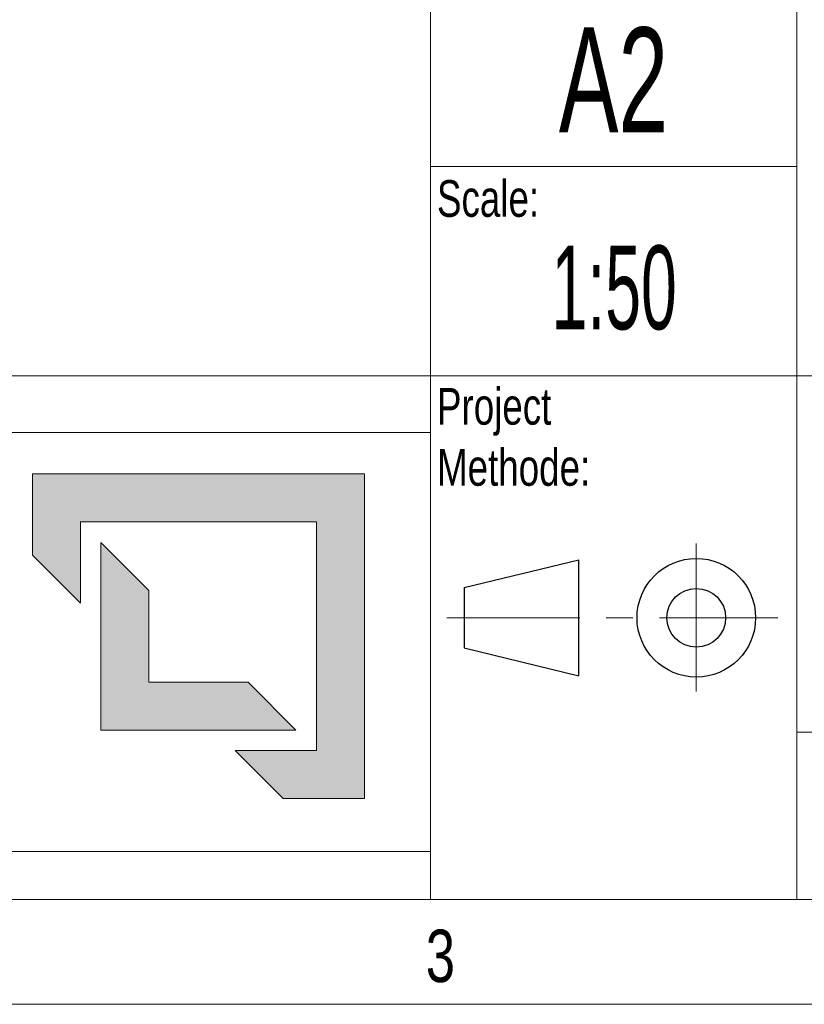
# Model space of a CAD drawing. Header units: millimetres. Extents: x 15 to 598, y 5 to 415.
# Tile 9 of 13: x 457 to 494, y 5 to 52. Entities that reach past the tile are written whole.
import ezdxf

# ---------------------------------------------------------------- set-up
doc = ezdxf.new("R2010")
doc.units = ezdxf.units.MM
doc.linetypes.add('CENTER', pattern=[10.16, 6.35, -1.27, 1.27, -1.27])
doc.linetypes.add('CENTERX2', pattern=[20.32, 12.7, -2.54, 2.54, -2.54])
doc.layers.add('SLD-0', color=179, linetype='Continuous')
doc.styles.add('SLDTEXTSTYLE0', font='TXT', dxfattribs={"width": 0.75})
doc.styles.add('SLDTEXTSTYLE1', font='TXT', dxfattribs={"width": 0.574367})
doc.styles.add('SLDTEXTSTYLE2', font='TXT', dxfattribs={"width": 0.638186})
doc.styles.add('SLDTEXTSTYLE3', font='TXT', dxfattribs={"width": 0.510549})

# ---------------------------------------------------------------- blocks, each defined once
blk = doc.blocks.new('LOGO_sombreado')
at = {"linetype": 'Continuous'}
for points in [[(69.338, 18.023), (53.486, 18.023), (53.486, 14.148), (55.776, 11.858), (55.776, 15.733), (67.048, 15.733), (67.048, 4.812), (63.173, 4.812), (65.463, 2.523), (69.338, 2.523)], [(59.044, 12.465), (56.754, 14.754), (56.754, 5.791), (66.07, 5.791), (63.78, 8.081), (59.044, 8.081)]]:
    blk.add_hatch(color=7, dxfattribs=at).paths.add_polyline_path(points, flags=0)
at = {"color": 7, "linetype": 'Continuous', "lineweight": 18}
for p, q in [((0, 20), (72.5, 20)), ((72.5, 20), (72.502, 20.001)), ((72.5, 20), (72.5, 0)), ((53.486, 14.148), (53.486, 18.023)), ((53.486, 18.023), (69.338, 18.023)), ((69.338, 18.023), (69.338, 2.523)), ((67.048, 15.733), (55.776, 15.733)), ((55.776, 15.733), (55.776, 11.858)), ((67.048, 4.812), (67.048, 15.733)), ((56.754, 5.791), (56.754, 14.754)), ((56.754, 14.754), (59.044, 12.465)), ((55.776, 11.858), (53.486, 14.148)), ((59.044, 12.465), (59.044, 8.081)), ((59.044, 8.081), (63.78, 8.081)), ((63.78, 8.081), (66.07, 5.791)), ((66.07, 5.791), (56.754, 5.791)), ((65.463, 2.523), (63.173, 4.812)), ((63.173, 4.812), (67.048, 4.812)), ((69.338, 2.523), (65.463, 2.523)), ((0, 0), (72.5, 0))]:
    blk.add_line(p, q, dxfattribs=at)

msp = doc.modelspace()

# ---------------------------------------------------------------- linework, layer by layer
at = {"color": 7, "linetype": 'Continuous', "lineweight": 18}
for p, q in [((494, 75), (494, 10)), ((476.5, 55), (476.5, 35)), ((476.5, 45), (494, 45)), ((404, 35), (494, 35)), ((476.5, 35), (476.5, 10)), ((494, 35), (584, 35)), ((494, 18), (584, 18)), ((584, 10), (20, 10)), ((404, 10), (584, 10)), ((589, 5), (15, 5))]:
    msp.add_line(p, q, dxfattribs=at)
at = {"color": 7, "linetype": 'CENTERX2', "lineweight": 18}
msp.add_line((489.19464, 27.00565), (489.19464, 19.92984), dxfattribs=at)
at = {"color": 7, "linetype": 'Continuous', "lineweight": 25}
for p, q in [((478.10603, 24.8924), (483.59097, 26.22209)), ((483.59097, 20.68966), (483.59097, 26.22209)), ((478.10603, 24.8924), (478.10603, 22.01934)), ((478.10603, 22.01934), (483.59097, 20.68966))]:
    msp.add_line(p, q, dxfattribs=at)
at = {"color": 7, "linetype": 'CENTER', "lineweight": 18}
msp.add_line((477.27498, 23.45587), (493.08871, 23.45587), dxfattribs=at)
at = {"color": 7, "linetype": 'Continuous', "lineweight": 25}
for radius in [2.83118, 1.40092]:
    msp.add_circle((489.19464, 23.45587), radius, dxfattribs=at)

# ---------------------------------------------------------------- block references
at = {"color": 7, "linetype": 'Continuous'}
msp.add_blockref('LOGO_sombreado', (404.00963, 12.29796), dxfattribs=at)

# ---------------------------------------------------------------- texts
at = {"color": 7, "linetype": 'Continuous', "lineweight": 0}
for s, insert, char_height, attachment_point, style in [('Scale:', (476.81201, 44.3477), 1.75, 1, 'SLDTEXTSTYLE0'), ('Project^JMethode:', (476.81201, 34.42461), 1.75, 1, 'SLDTEXTSTYLE0'), ('2558 - 22x1_5 - RETORNO A TANQUE 2 HOLDER', (531.42044, 27.81843), 4.5, 2, 'SLDTEXTSTYLE3'), ('3', (476.97483, 8.56267), 2.5, 2, 'SLDTEXTSTYLE0')]:
    msp.add_mtext(s, dxfattribs=dict(at, insert=insert, char_height=char_height, attachment_point=attachment_point, style=style))
at = {"layer": 'SLD-0', "color": 7, "attachment_point": 2}
for s, insert, char_height, style in [('A2', (485.24283, 51.63663), 5, 'SLDTEXTSTYLE2'), ('1:50', (485.27221, 41.22544), 4, 'SLDTEXTSTYLE1')]:
    msp.add_mtext(s, dxfattribs=dict(at, insert=insert, char_height=char_height, style=style))

doc.saveas('drawing.dxf')
